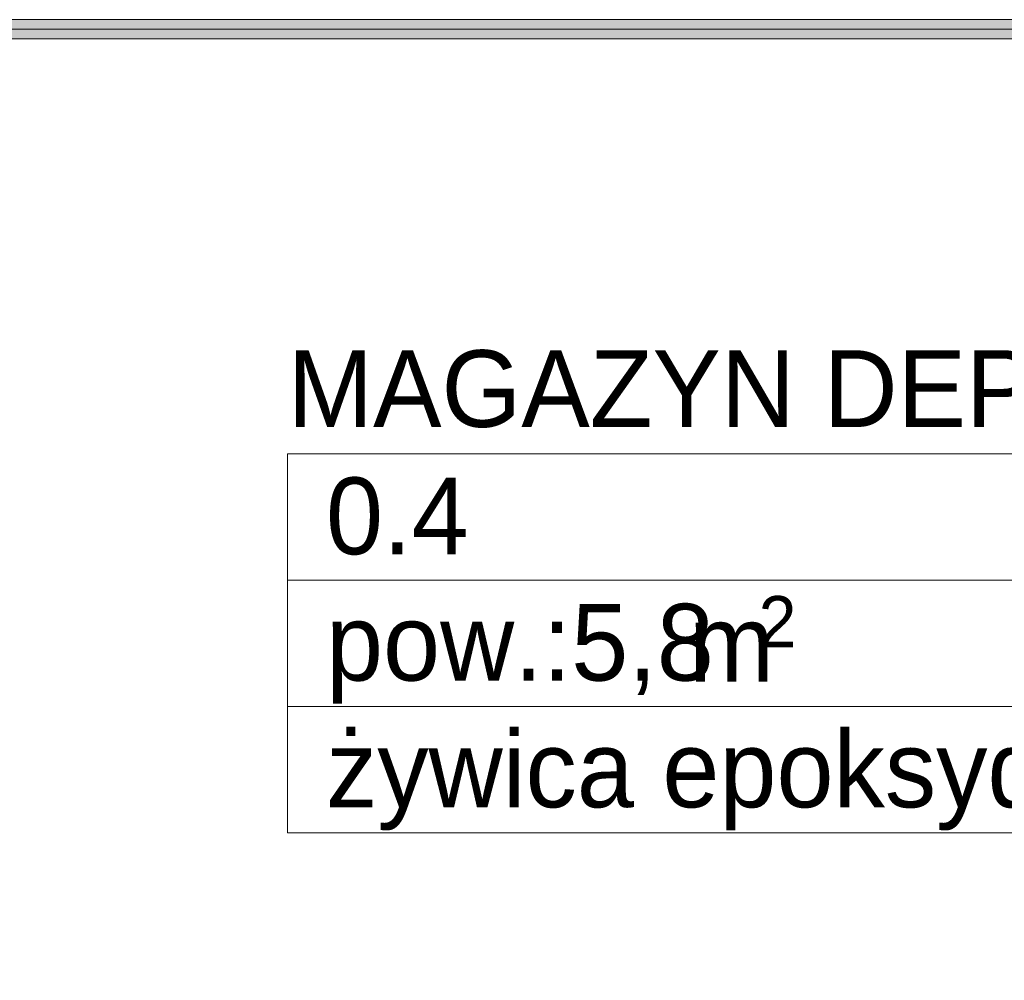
# Model space of a CAD drawing. Header units: millimetres. Extents: x 172139 to 266886, y 89525 to 138225.
# Tile 65 of 82: x 214267 to 215550, y 115860 to 117112. Entities that reach past the tile are written whole.
import ezdxf
from ezdxf.enums import TextEntityAlignment as Align

# ---------------------------------------------------------------- set-up
doc = ezdxf.new("R2010")
doc.units = ezdxf.units.MM
doc.header["$MEASUREMENT"] = 0
for name, color, linetype, lineweight in [('Metryczki pomieszczeń ArchiCADa_Nr_pióra__1', 7, 'Continuous', 13), ('ROZBUDOWA_NOWE_DZIAŁOWE_Nr_pióra__47', 7, 'Continuous', 15), ('STREFA_NOWE_POM_Nr_pióra__121', 255, 'Continuous', 0)]:
    doc.layers.add(name, color=color, linetype=linetype, lineweight=lineweight)
doc.layers.add('ROZBUDOWA_NOWE_DZIAŁOWE', color=7, linetype='Continuous')
doc.layers.add('STREFA_NOWE_POM', color=7, linetype='Continuous')
doc.layers.add('ROZBUDOWA_NOWE_DZIAŁOWE_Nr_pióra__24', color=7, linetype='Continuous', lineweight=15, true_color=0x029e21)
doc.layers.add('ROZBUDOWA_NOWE_DZIAŁOWE_Nr_pióra__67', color=7, linetype='Continuous', lineweight=13, true_color=0x6a6a6a)
doc.styles.add('GENERATED_STYLE_1', font='txt')
doc.styles.add('GENERATED_STYLE_2', font='txt')
pattern_1 = [(0, (0, 0), (0, 37.5), [0, -37.5])]

# ---------------------------------------------------------------- blocks, each defined once
blk = doc.blocks.new('MAGAZYN DEPOZYTU_0.4_4', base_point=(215239.9, 116381.1))
at = {"layer": 'Metryczki pomieszczeń ArchiCADa_Nr_pióra__1', "linetype": 'Continuous'}
for p, q in [((214615.9, 116545.8), (215863.9, 116545.8)), ((214615.9, 116381.1), (214615.9, 116545.8)), ((215863.9, 116381.1), (214615.9, 116381.1)), ((214615.9, 116381.1), (215863.9, 116381.1)), ((214615.9, 116216.4), (214615.9, 116381.1)), ((215863.9, 116216.4), (214615.9, 116216.4)), ((214615.9, 116216.4), (215863.9, 116216.4)), ((214615.9, 116051.7), (214615.9, 116216.4)), ((215863.9, 116051.7), (214615.9, 116051.7))]:
    blk.add_line(p, q, dxfattribs=at)
at = {"layer": 'Metryczki pomieszczeń ArchiCADa_Nr_pióra__1'}
for tag, height, style, p in [('ROOM_NAME', 100, 'GENERATED_STYLE_2', (214615.9, 116680.9)), ('ROOM_NUMBER', 100, 'GENERATED_STYLE_1', (214665.9, 116515)), ('DUMMY_386', 66.7, 'GENERATED_STYLE_1', (215229.6, 116360.5)), ('ROOM_AREA', 100, 'GENERATED_STYLE_1', (214665.9, 116350.3)), ('DUMMY_385', 100, 'GENERATED_STYLE_1', (215101.6, 116348.8)), ('basec', 100, 'GENERATED_STYLE_1', (214665.9, 116185.1))]:
    blk.add_attdef(tag, text='', height=height, dxfattribs=dict(at, style=style)).set_placement(p, align=Align.TOP_LEFT)
blk = doc.blocks.new('Ściana_124', base_point=(212316.5, 117206.8))
at = {"layer": 'ROZBUDOWA_NOWE_DZIAŁOWE_Nr_pióra__24', "linetype": 'Continuous'}
h = blk.add_hatch(dxfattribs=at)
h.set_pattern_fill('Gips', color=256, style=0, pattern_type=2)
h.set_pattern_definition(pattern_1)
h.paths.add_polyline_path([(212316.5, 117099.3), (216210.8, 117099.3), (216210.8, 117111.8), (212316.5, 117111.8)])
h = blk.add_hatch(dxfattribs=at)
h.set_pattern_fill('Gips', color=256, style=0, pattern_type=2)
h.set_pattern_definition(pattern_1)
h.paths.add_polyline_path([(212316.5, 117086.8), (216210.8, 117086.8), (216210.8, 117099.3), (212316.5, 117099.3)])
at = {"layer": 'ROZBUDOWA_NOWE_DZIAŁOWE_Nr_pióra__47', "linetype": 'Continuous', "flags": 128}
blk.add_lwpolyline([(212316.5, 117086.8), (216210.8, 117086.8)], dxfattribs=at)
at = {"layer": 'ROZBUDOWA_NOWE_DZIAŁOWE_Nr_pióra__67', "linetype": 'Continuous'}
for p, q in [((212316.5, 117111.8), (216210.8, 117111.8)), ((212316.5, 117099.3), (216210.8, 117099.3))]:
    blk.add_line(p, q, dxfattribs=at)

msp = doc.modelspace()

# ---------------------------------------------------------------- linework, layer by layer
at = {"layer": 'STREFA_NOWE_POM_Nr_pióra__121', "linetype": 'Continuous', "flags": 128}
msp.add_lwpolyline([(216210.8, 117086.8), (212316.5, 117086.8), (212316.5, 115826.1), (212310.6, 115586.8), (214176.7, 115586.8), (215056.7, 115586.8), (215750.3, 115586.8), (216203.5, 115586.8), (216210.8, 115862.5)], close=True, dxfattribs=at)

# ---------------------------------------------------------------- block references
at = {"layer": 'ROZBUDOWA_NOWE_DZIAŁOWE'}
msp.add_blockref('Ściana_124', (212316.5, 117206.8), dxfattribs=at)
at = {"layer": 'STREFA_NOWE_POM', "linetype": 'Continuous'}
ref = msp.add_blockref('MAGAZYN DEPOZYTU_0.4_4', (215239.9, 116381.1), dxfattribs=at)
ref.add_attrib('ROOM_NAME', 'MAGAZYN DEPOZYTU', dxfattribs={"layer": 'Metryczki pomieszczeń ArchiCADa_Nr_pióra__1', "color": 7, "height": 100, "style": 'GENERATED_STYLE_2'}).set_placement((214615.9, 116680.9), align=Align.TOP_LEFT)
ref.add_attrib('ROOM_NUMBER', '0.4', dxfattribs={"layer": 'Metryczki pomieszczeń ArchiCADa_Nr_pióra__1', "color": 7, "height": 100, "style": 'GENERATED_STYLE_1'}).set_placement((214665.9, 116515), align=Align.TOP_LEFT)
ref.add_attrib('ROOM_AREA', 'pow.:5,8', dxfattribs={"layer": 'Metryczki pomieszczeń ArchiCADa_Nr_pióra__1', "color": 7, "height": 100, "style": 'GENERATED_STYLE_1'}).set_placement((214665.9, 116350.3), align=Align.TOP_LEFT)
ref.add_attrib('basec', 'żywica epoksydowa', dxfattribs={"layer": 'Metryczki pomieszczeń ArchiCADa_Nr_pióra__1', "color": 7, "height": 100, "style": 'GENERATED_STYLE_1'}).set_placement((214665.9, 116185.1), align=Align.TOP_LEFT)
ref.add_attrib('DUMMY_385', ' m', dxfattribs={"layer": 'Metryczki pomieszczeń ArchiCADa_Nr_pióra__1', "color": 7, "height": 100, "style": 'GENERATED_STYLE_1'}).set_placement((215101.6, 116348.8), align=Align.TOP_LEFT)
ref.add_attrib('DUMMY_386', '2', dxfattribs={"layer": 'Metryczki pomieszczeń ArchiCADa_Nr_pióra__1', "color": 7, "height": 66.7, "style": 'GENERATED_STYLE_1'}).set_placement((215229.6, 116360.5), align=Align.TOP_LEFT)

doc.saveas('drawing.dxf')
